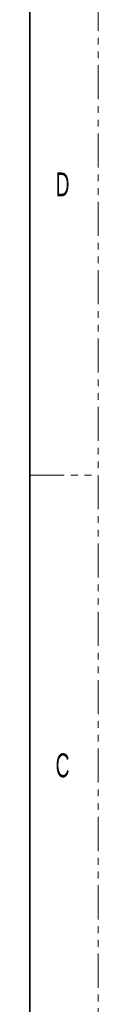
# Paper-space layout 'Sheet2' of a CAD drawing. Header units: millimetres. Extents: x 0 to 1118, y 0 to 864.
# Tile 64 of 79: x 1105 to 1118, y 226 to 408. Entities that reach past the tile are written whole.
import ezdxf

# ---------------------------------------------------------------- set-up
doc = ezdxf.new("R2010")
doc.units = ezdxf.units.MM
doc.linetypes.add('PHANTOM', pattern=[12.7, 6.35, -1.27, 1.27, -1.27, 1.27, -1.27])
doc.styles.add('SLDTEXTSTYLE4', font='TXT', dxfattribs={"width": 0.6})

psp = doc.layouts.new('Sheet2')

# ---------------------------------------------------------------- linework, layer by layer
at = {"color": 7, "linetype": 'PHANTOM', "lineweight": 18}
for p, q in [((1117.6, 0), (1117.6, 863.6)), ((1104.9, 323.85), (1117.6, 323.85))]:
    psp.add_line(p, q, dxfattribs=at)
at = {"color": 7, "linetype": 'Continuous', "lineweight": 35}
psp.add_line((1104.9, 838.2), (1104.9, 25.4), dxfattribs=at)

# ---------------------------------------------------------------- texts
at = {"color": 7, "linetype": 'Continuous', "lineweight": 0, "char_height": 4.445, "attachment_point": 1, "style": 'SLDTEXTSTYLE4'}
for s, insert in [('D', (1109.69425, 380.097684)), ('C', (1109.69425, 272.147684))]:
    psp.add_mtext(s, dxfattribs=dict(at, insert=insert))

doc.saveas('drawing.dxf')
